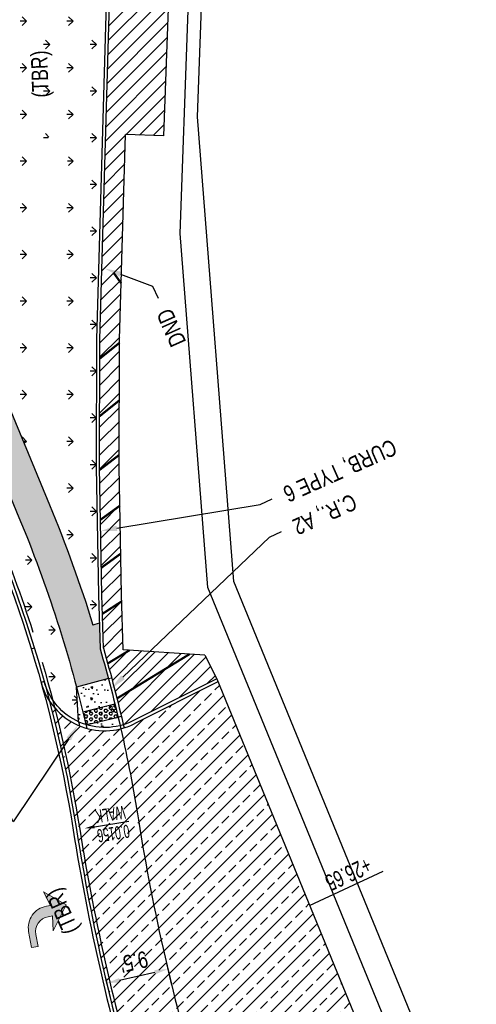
# Model space of a CAD drawing. Header units: feet. Extents: x 161194 to 165526, y 286511 to 289383.
# Tile 19 of 34: x 161788 to 161857, y 288801 to 288950. Entities that reach past the tile are written whole.
import ezdxf
from ezdxf import colors
from ezdxf.entities.mleader import LeaderData, LeaderLine
from ezdxf.math import Vec2, Vec3

# ---------------------------------------------------------------- set-up
doc = ezdxf.new("R2010")
doc.units = ezdxf.units.FT
doc.header["$MEASUREMENT"] = 0
doc.linetypes.add('constlimit', pattern=[0])
doc.layers.add('DR_P_Storm_Sewer', color=1, linetype='Continuous', true_color=0xff0000)
for name, color, linetype in [('DR_P_Text', 1, 'Continuous'), ('DR_P_Underdrain', 1, 'Continuous'), ('PM_P_Cells', 7, 'Continuous'), ('PM_P_Edge_Line', 7, 'Continuous'), ('PM_X_Cells', 251, 'Continuous'), ('PV_P_Curb', 6, 'Continuous'), ('PV_P_Drive', 1, 'Continuous'), ('PV_P_EOP', 7, 'Continuous'), ('PV_P_Walk', 4, 'Continuous'), ('RD_P_Text', 1, 'Continuous'), ('RW_P_Const_Limits', 30, 'constlimit'), ('RW_P_Esmt_TMP', 8, 'esmtmppr'), ('SC_Shading1', 247, 'Continuous'), ('SC_Shading2', 255, 'Continuous')]:
    doc.layers.add(name, color=color, linetype=linetype)
doc.styles.add('Slanted', font='font31.shx', dxfattribs={"height": 0.1})
doc.styles.add('Slanted-Normal', font='font31.shx', dxfattribs={"height": 0.1})
doc.styles.get("Standard").update_dxf_attribs({"font": 'font31.shx'})
doc.linetypes.add('esmtmppr', pattern='A,1.95,-0.05,["TMP",Slanted,S=1,R=0,X=0,Y=-0.06],-0.35,1.95', length=4.3)
doc.dimstyles.new('COEC', dxfattribs={"dimscale": 13.9, "dimtxt": 0.18, "dimasz": 0.18, "dimexe": 0.18, "dimexo": 0.0625, "dimgap": 0.09, "dimtad": 1, "dimzin": 0, "dimdsep": 46, "dimtxsty": 'Standard', "dimcen": 0.09, "dimclrd": 256, "dimclre": 256, "dimclrt": 256, "dimaunit": 1, "dimadec": 4, "dimazin": 0, "dimtfac": 1, "dimtofl": 0, "dimtmove": 0, "dimatfit": 3, "dimfxl": 1, "dimtolj": 1, "dimtzin": 0, "dimlwd": -1, "dimlwe": -1, "dimarcsym": 0})

# ---------------------------------------------------------------- blocks, each defined once
blk = doc.blocks.new('PMRT')
at = {"layer": 'PM_X_Cells', "color": 7, "linetype": 'Continuous', "lineweight": 0, "flags": 128}
blk.add_lwpolyline([(-5.521300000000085, 3.333333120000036, -0.4188653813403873), (-2.240412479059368, 6.540874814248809e-06), (-2.240000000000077, 6.540874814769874e-06), (-2.24, -0.666666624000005), (0, 0), (-2.560000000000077, -2.999999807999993), (-6.08, -0.333333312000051), (-3.839999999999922, -0.666666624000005), (-3.840000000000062, 0.03643318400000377, 0.414213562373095), (-6.136900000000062, 2.333333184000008), (-7.999999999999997, 2.333333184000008), (-7.999999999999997, 3.333333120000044), (-5.521300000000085, 3.333333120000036)], format="xyb", close=True, dxfattribs=at)
blk = doc.blocks.new('*D1290')
at = {"layer": 'Defpoints', "color": 0, "transparency": 16777216}
for p in [(161809.9438000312, 288808.0515017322), (161800.6852375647, 288805.9233520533), (161810.3604756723, 288806.2387450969)]:
    blk.add_point(p, dxfattribs=at)
at = {"layer": 'DR_P_Text', "transparency": 16777216}
for p, q in [((161803.0510842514, 288804.5586269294), (161808.4113046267, 288805.7907135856)), ((161810.1678157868, 288807.0769162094), (161810.9205150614, 288803.8022812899)), ((161800.9092533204, 288804.9487665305), (161801.661952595, 288801.6741316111))]:
    blk.add_line(p, q, dxfattribs=at)
for points in [[(161808.3366327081, 288806.1155754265), (161808.4859765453, 288805.4658517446), (161810.3604756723, 288806.2387450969)], [(161802.9764123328, 288804.8834887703), (161803.12575617, 288804.2337650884), (161801.1019132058, 288804.110595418)]]:
    blk.add_solid(points, dxfattribs=at)
at = {"layer": 'DR_P_Text', "transparency": 16777216, "insert": (161805.2271589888, 288807.3674876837), "char_height": 2.5, "attachment_point": 5, "rotation": 192.94500781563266}
blk.add_mtext("\\A1;{\\W0.8;9.5'}", dxfattribs=at)

msp = doc.modelspace()

# ---------------------------------------------------------------- hatches: boundary and pattern name
at = {"layer": 'PM_P_Cells'}
h = msp.add_hatch(color=256, dxfattribs=at)
h.dxf.hatch_style = 1
h.paths.add_polyline_path([(161791.5464037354, 288817.9679945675), (161792.6108910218, 288815.8873910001), (161791.9554267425, 288815.7656548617), (161791.9555020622, 288815.7652493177, 0.4188653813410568), (161789.2773172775, 288811.9308503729), (161789.729933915, 288809.4938251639), (161790.7131206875, 288809.6764275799), (161790.3729141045, 288811.508202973, -0.4142135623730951), (161792.2117764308, 288814.1859043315), (161792.903054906, 288814.3142920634), (161792.9843554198, 288812.0510860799), (161794.9634262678, 288815.9988435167)])
at = {"layer": 'SC_Shading1'}
h = msp.add_hatch(dxfattribs=at)
h.set_pattern_fill('ANSI31', color=256, scale=12)
h.set_pattern_definition([(45, (0, 0), (-1.060660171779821, 1.060660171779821), [])])
edge = h.paths.add_edge_path()
edge.add_arc((161853.4027519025, 288950.8269991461), 90.34155434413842, 154.5290166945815, 162.5223185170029, ccw=False)
edge.add_line((161771.8421079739, 288989.6787404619), (161780.2610598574, 288984.0781714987))
edge.add_arc((161797.9850224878, 289010.7213910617), 32.00000000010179, 236.3668178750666, 267.9316150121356)
edge.add_line((161796.8300692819, 288978.7422403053), (161801.7930000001, 288978.5630000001))
edge.add_line((161801.7930000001, 288978.5630000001), (161805.1149999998, 288980.0249999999))
edge.add_line((161805.1149999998, 288980.0249999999), (161806.5128719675, 288982.4596664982))
edge.add_line((161806.5128719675, 288982.4596664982), (161810.8105734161, 288982.2155760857))
edge.add_line((161810.8105734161, 288982.2155760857), (161810.5104377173, 288973.873787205))
edge.add_line((161810.5104377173, 288973.873787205), (161811.259952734, 288973.8468198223))
edge.add_line((161811.259952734, 288973.8468198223), (161809.7704704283, 288932.4490554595))
edge.add_line((161809.7704704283, 288932.4490554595), (161803.965120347, 288932.6587204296))
edge.add_line((161803.965120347, 288932.6587204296), (161803.0628767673, 288901.5862100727))
edge.add_line((161803.0628767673, 288901.5862100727), (161803.0083098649, 288882.3047284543))
edge.add_line((161803.0083098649, 288882.3047284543), (161803.341168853, 288863.0090549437))
edge.add_line((161803.341168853, 288863.0090549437), (161803.6104735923, 288854.6288795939))
edge.add_line((161803.6104735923, 288854.6288795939), (161815.9784887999, 288853.7854950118))
edge.add_line((161815.9784887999, 288853.7854950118), (161817.7685411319, 288850.2083854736))
edge.add_line((161817.7685411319, 288850.2083854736), (161805.044332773, 288843.8409542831))
edge.add_arc((161800.7929584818, 288852.336589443), 9.50000000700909, 287.2765094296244, 296.58423753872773, ccw=False)
edge.add_arc((161597.5131971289, 288795.7827333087), 211.5000000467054, 12.97367856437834, 16.21259766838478)
edge.add_line((161800.6023329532, 288854.8340070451), (161800.3420000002, 288862.9350000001))
edge.add_line((161800.3420000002, 288862.9350000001), (161800.008236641, 288882.2830994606))
edge.add_line((161800.008236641, 288882.2830994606), (161800.0630000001, 288901.6340000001))
edge.add_line((161800.0630000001, 288901.6340000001), (161801.5415822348, 288952.5551291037))
edge.add_line((161801.5415822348, 288952.5551291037), (161795.8916698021, 288952.7591803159))
edge.add_arc((161798.0639082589, 289011.178156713), 58.45934846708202, 234.3741192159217, 267.87050732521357, ccw=False)
edge.add_arc((161851.6634446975, 288951.4348638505), 88.5000000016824, 162.5594982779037, 172.0598097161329, ccw=False)
h = msp.add_hatch(dxfattribs=at)
h.set_pattern_fill('GRASS', color=256, scale=5, angle=90)
h.set_pattern_definition([(180, (490.8001785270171, 75.48920679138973), (-3.535533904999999, -3.535533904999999), [0.9375, -6.133567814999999]), (135, (490.8001785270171, 75.48920679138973), (-3.535533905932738, -3.535533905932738), [0.9375, -4.0625]), (225, (490.8001785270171, 75.48920679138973), (3.535533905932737, -3.535533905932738), [0.9375, -4.0625])])
edge = h.paths.add_edge_path()
edge.add_line((161795.891669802, 288952.7591803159), (161801.5415822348, 288952.5551291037))
edge.add_line((161801.5415822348, 288952.5551291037), (161799.5630205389, 288901.641964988))
edge.add_line((161799.5630205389, 288901.641964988), (161799.508224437, 288882.2794946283))
edge.add_line((161799.508224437, 288882.2794946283), (161799.8421385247, 288862.9226575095))
edge.add_line((161799.8421385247, 288862.9226575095), (161799.9796936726, 288858.6422417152))
edge.add_line((161799.9796936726, 288858.6422417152), (161799.0246630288, 288858.3457346))
edge.add_arc((161597.5131971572, 288795.7827333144), 211.0000000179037, 17.24793261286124, 20.95168645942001)
edge.add_line((161794.5623585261, 288871.2322396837), (161794.5361444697, 288871.5945378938))
edge.add_line((161794.5361444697, 288871.5945378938), (161794.4353975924, 288878.7702623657))
edge.add_line((161794.4353975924, 288878.7702623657), (161794.1540000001, 288901.7880000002))
edge.add_line((161794.1540000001, 288901.7880000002), (161794.3031590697, 288912.0440130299))
edge.add_line((161794.3031590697, 288912.0440130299), (161795.446, 288933.929))
edge.add_line((161795.446, 288933.929), (161794.9989999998, 288933.463))
edge.add_arc((161795.3041015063, 288929.3033262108), 4.170847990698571, 94.19498785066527, 165.1459530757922)
edge.add_line((161791.2726349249, 288930.3725549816), (161791.1239999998, 288928.4550000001))
edge.add_line((161791.1239999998, 288928.4550000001), (161790.7441921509, 288915.3361550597))
edge.add_line((161790.7441921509, 288915.3361550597), (161790.3390000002, 288901.4180000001))
edge.add_line((161790.3390000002, 288901.4180000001), (161790.2252130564, 288886.5566895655))
edge.add_line((161790.2252130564, 288886.5566895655), (161790.28653294, 288881.9346153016))
edge.add_line((161790.28653294, 288881.9346153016), (161790.2417955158, 288881.86006894))
edge.add_line((161790.2417955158, 288881.86006894), (161784.0204969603, 288896.8676155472))
edge.add_arc((161733.213072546, 288875.8056682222), 55.00000000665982, 22.51619124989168, 30.01991961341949)
edge.add_arc((161570.00006104, 288781.4989194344), 243.4999999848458, 30.01991961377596, 34.33567885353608)
edge.add_arc((161802.8607768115, 288940.5583015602), 38.50000000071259, 192.5640724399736, 214.3356788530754, ccw=False)
edge.add_arc((161851.6634446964, 288951.4348638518), 88.50000000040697, 172.0598097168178, 192.5640724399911, ccw=False)
edge.add_line((161764.0119111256, 288963.6601925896), (161765.8603402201, 288962.4305556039))
edge.add_arc((161797.9850224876, 289010.7213910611), 57.99999999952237, 236.3668178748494, 267.9316150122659)
h = msp.add_hatch(dxfattribs=at)
h.set_pattern_fill('GRASS', color=256, scale=5, angle=90)
h.set_pattern_definition([(180, (459.7931156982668, 68.10779809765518), (-3.535533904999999, -3.535533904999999), [0.9375, -6.133567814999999]), (135, (459.7931156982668, 68.10779809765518), (-3.535533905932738, -3.535533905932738), [0.9375, -4.0625]), (225, (459.7931156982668, 68.10779809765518), (3.535533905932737, -3.535533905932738), [0.9375, -4.0625])])
edge = h.paths.add_edge_path()
edge.add_line((161752.253212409, 288947.2092613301), (161758.5196835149, 288943.2807389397))
edge.add_arc((161851.6634446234, 288951.4348638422), 93.49999992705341, 185.003114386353, 192.5640724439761)
edge.add_arc((161802.8607768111, 288940.5583015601), 43.50000000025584, 192.5640724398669, 214.3356788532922)
edge.add_arc((161570.000061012, 288781.4989194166), 238.5000000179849, 30.019919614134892, 34.33567885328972, ccw=False)
edge.add_arc((161733.2130725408, 288875.8056682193), 50.00000001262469, 22.516191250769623, 30.019919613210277, ccw=False)
edge.add_line((161779.4016401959, 288894.9528930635), (161787.8100958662, 288874.6692996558))
edge.add_arc((161597.5131971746, 288795.7827333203), 205.9999999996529, 14.95636129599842, 22.516191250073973, ccw=False)
edge.add_line((161796.5344677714, 288848.9478896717), (161796.8342122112, 288843.7007149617))
edge.add_arc((161800.7929584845, 288852.3365894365), 9.5000000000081, 195.546940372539, 245.372941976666, ccw=False)
edge.add_arc((161597.5131971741, 288795.7827333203), 201.5000000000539, 15.5469403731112, 27.43668852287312)
edge.add_arc((161570.0000610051, 288781.498919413), 232.5000000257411, 27.43668852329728, 34.33567885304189)
edge.add_arc((161802.860776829, 288940.5583015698), 49.50000002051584, 192.5640724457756, 214.3356788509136, ccw=False)
edge.add_arc((161851.6634447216, 288951.4348638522), 99.50000002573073, 182.433990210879, 192.5640724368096, ccw=False)
h = msp.add_hatch(dxfattribs=at)
h.set_pattern_fill('ANSI33', color=256, scale=12)
h.set_pattern_definition([(45, (0, 0), (-2.121320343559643, 2.121320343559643), []), (45, (2.12132034, 0), (-2.121320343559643, 2.121320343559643), [1.5, -0.75])])
edge = h.paths.add_edge_path()
edge.add_line((161805.2680893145, 288843.3938155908), (161817.9587885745, 288849.7444782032))
edge.add_line((161817.9587885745, 288849.7444782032), (161823.785511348, 288835.5363552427))
edge.add_line((161823.785511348, 288835.5363552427), (161845.9186014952, 288781.5661084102))
edge.add_line((161845.9186014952, 288781.5661084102), (161831.577690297, 288775.6849294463))
edge.add_line((161831.577690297, 288775.6849294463), (161816.7834633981, 288769.6178466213))
edge.add_arc((161822.4749269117, 288755.7395454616), 15.0000000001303, 112.298435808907, 166.6347810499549)
edge.add_line((161807.88118121, 288759.20690561), (161807.3976313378, 288778.0513354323))
edge.add_arc((161781.9060222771, 288777.3972183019), 25.50000003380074, 1.469892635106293, 16.86648836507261)
edge.add_arc((162112.0653120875, 288877.4963859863), 319.4999999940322, 189.0235272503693, 196.8664883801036, ccw=False)
edge.add_arc((161597.513197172, 288795.7827333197), 201.5000000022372, 9.023527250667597, 14.67927885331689)
edge.add_arc((161800.7929584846, 288852.3365894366), 10.00000000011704, 213.3129782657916, 296.5842375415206)
h = msp.add_hatch(dxfattribs=at)
h.set_pattern_fill('AR-CONC', color=256, scale=0.5, angle=90)
h.set_pattern_definition([(140, (337.9919013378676, -62.24715788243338), (0.3137606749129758, 3.586300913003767), [0.375, -4.125]), (85.00000000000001, (337.9919013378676, -62.24715788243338), (-3.760960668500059, -0.6937566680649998), [0.3, -3.3]), (190.45144446, (338.0180480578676, -61.94829947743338), (-3.447199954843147, 2.89254423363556), [0.31870096, -3.50571056]), (136.1842, (336.9919013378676, -62.24715788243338), (0.827596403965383, 5.336206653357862), [0.5624999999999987, -6.187499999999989]), (186.63563549, (337.0608678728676, -61.80247415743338), (-4.870593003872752, 4.673309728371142), [0.47805171, -5.258568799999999]), (81.18416399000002, (336.9919013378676, -62.24715788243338), (-4.870593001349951, 4.673309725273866), [0.45, -4.950000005]), (111, (337.2419013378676, -61.74715788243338), (2.013094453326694, 2.984535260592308), [0.375, -4.125]), (56.00000000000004, (337.2419013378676, -61.74715788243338), (-3.625750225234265, 1.216576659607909), [0.3, -3.3]), (161.45144474, (337.4096592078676, -61.49844661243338), (-1.612655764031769, 4.201111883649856), [0.3187009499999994, -3.505710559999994]), (127.5, (337.9919013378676, -62.24715788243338), (-1.664469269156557, 0.06079927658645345), [0, -3.26, 0, -3.35, 0, -3.3125]), (97.49999999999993, (337.9919013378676, -62.24715788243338), (-1.972058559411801, 1.315347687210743), [0, -1.91, 0, -3.185, 0, -1.2625]), (57.49999999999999, (337.9919013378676, -63.36215788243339), (0.1127743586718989, 2.669112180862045), [0, -1.249999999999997, 0, -3.899999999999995, 0, -5.174999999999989]), (47.5, (337.9919013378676, -63.86215788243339), (-0.5005249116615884, 2.915930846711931), [0, -1.625, 0, -2.59, 0, -3.675])])
edge = h.paths.add_edge_path()
edge.add_arc((161597.513197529, 288795.782733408), 210.9999996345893, 12.967054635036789, 14.956361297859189, ccw=False)
edge.add_arc((161800.7929584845, 288852.3365894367), 9.500000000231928, 245.3729419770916, 284.25699750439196, ccw=False)
edge.add_line((161796.8342122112, 288843.7007149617), (161796.5344677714, 288848.9478896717))
edge.add_line((161796.5344677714, 288848.9478896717), (161801.3650811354, 288850.2383060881))
h = msp.add_hatch(dxfattribs=at)
h.set_pattern_fill('HEX', color=256, scale=2)
h.set_pattern_definition([(0, (3.357820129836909, 3.193284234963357), (0, 0.4330127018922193), [0.25, -0.5]), (120, (3.357820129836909, 3.193284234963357), (-0.375, -0.2165063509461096), [0.2499999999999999, -0.4999999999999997]), (59.99999999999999, (3.607820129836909, 3.193284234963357), (-0.3749999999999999, 0.2165063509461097), [0.25, -0.5])])
h.paths.add_polyline_path([(161797.5066988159, 288845.1649092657), (161802.3609100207, 288846.3635057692), (161802.8311461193, 288844.4195490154), (161797.965791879, 288843.2670178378)])
at = {"layer": 'SC_Shading2'}
h = msp.add_hatch(color=256, dxfattribs=at)
h.dxf.hatch_style = 1
edge = h.paths.add_edge_path()
edge.add_arc((161733.2130725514, 288875.8056682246), 50.00000000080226, 22.51619124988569, 30.01991961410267)
edge.add_arc((161570.0000610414, 288781.498919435), 238.4999999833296, 30.01991961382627, 34.33567885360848)
edge.add_arc((161802.8607768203, 288940.5583015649), 43.50000001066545, 192.5640724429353, 214.3356788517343, ccw=False)
edge.add_arc((161851.6634447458, 288951.4348638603), 93.50000005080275, 188.6823770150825, 192.5640724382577, ccw=False)
edge.add_line((161759.2349205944, 288937.3204055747), (161764.177622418, 288938.0751894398))
edge.add_arc((161851.6634444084, 288951.4348638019), 88.49999970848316, 188.6823770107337, 192.564072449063)
edge.add_arc((161802.8607768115, 288940.5583015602), 38.50000000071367, 192.5640724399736, 214.3356788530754)
edge.add_arc((161570.0000610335, 288781.4989194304), 243.4999999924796, 30.019919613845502, 34.33567885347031, ccw=False)
edge.add_arc((161733.2130725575, 288875.8056682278), 54.99999999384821, 22.516191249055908, 30.01991961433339, ccw=False)
edge.add_line((161784.0204969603, 288896.8676155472), (161792.4289526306, 288876.5840221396))
edge.add_arc((161597.5131971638, 288795.7827333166), 211.0000000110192, 17.24793261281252, 22.51619124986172, ccw=False)
edge.add_line((161799.0246630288, 288858.3457346), (161799.9796936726, 288858.6422417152))
edge.add_line((161799.9796936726, 288858.6422417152), (161800.1046169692, 288854.7549015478))
edge.add_arc((161597.5131972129, 288795.7827333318), 210.9999999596, 14.956361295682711, 16.229705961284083, ccw=False)
edge.add_line((161801.3650811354, 288850.2383060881), (161796.5344677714, 288848.9478896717))
edge.add_arc((161597.513197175, 288795.7827333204), 205.9999999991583, 14.9563612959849, 22.5161912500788)
edge.add_line((161787.8100958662, 288874.6692996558), (161779.4016401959, 288894.9528930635))

# ---------------------------------------------------------------- linework, layer by layer
at = {"layer": 'DR_P_Storm_Sewer', "flags": 128}
msp.add_lwpolyline([(161789.6718547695, 288854.7407718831), (161790.1498613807, 288854.8874336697)], dxfattribs=at)
at = {"layer": 'DR_P_Text', "linetype": 'ByBlock', "lineweight": -2}
msp.add_lwpolyline([(161799.2527656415, 288827.8200654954), (161804.4743073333, 288828.6492744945)], dxfattribs=at)
at = {"layer": 'DR_P_Text'}
msp.add_solid([(161799.2919756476, 288827.5731594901), (161797.77132961, 288827.5848054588), (161799.2135556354, 288828.0669715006)], dxfattribs=at)
at = {"layer": 'DR_P_Underdrain', "linetype": 'Continuous', "flags": 128}
for points in [[(161767.1843218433, 288905.6253359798, -0.02074404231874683), (161776.7923423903, 288888.8579077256, -0.0423756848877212), (161789.9178776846, 288857.300526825)], [(161791.311161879, 288852.7594731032, -0.03212443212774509), (161797.0132494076, 288827.464418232, 0.03423473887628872), (161806.7875919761, 288784.9409236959, -0.06728157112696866), (161807.8974668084, 288778.0641612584), (161809.0671888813, 288732.4789036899, 0.05286198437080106), (161809.7296396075, 288727.4618403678, 0.0008731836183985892), (161810.2988207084, 288725.1223098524)]]:
    msp.add_lwpolyline(points, format="xyb", dxfattribs=at)
at = {"layer": 'PM_P_Edge_Line', "const_width": 0.333, "flags": 128}
for points in [[(161803.3104364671, 288910.1119580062), (161802.1890000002, 288911.6570000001)], [(161803.0615593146, 288901.1206817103), (161800.0499999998, 288898.7209999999)], [(161803.0368928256, 288892.4046573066), (161800.0300548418, 288889.9926673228)], [(161803.0135153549, 288884.1441137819), (161800.0157619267, 288881.8468623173)], [(161803.1094705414, 288876.4404932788), (161800.1459509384, 288874.2998686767)], [(161803.2347849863, 288869.1760759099), (161800.271472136, 288867.0234659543)], [(161803.3750821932, 288861.9537458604), (161800.4349007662, 288860.0441310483)], [(161804.5888689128, 288854.5621620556), (161801.2557630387, 288852.5384982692)], [(161813.6440476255, 288853.9446823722), (161802.657878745, 288847.2405764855)]]:
    msp.add_lwpolyline(points, dxfattribs=at)
at = {"layer": 'PM_P_Edge_Line', "color": 2, "const_width": 0.333, "flags": 128}
msp.add_lwpolyline([(161768.1154979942, 288804.9621595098, 0.05072288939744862), (161799.6600498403, 288663.3948016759, 0.04335243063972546)], format="xyb", dxfattribs=at)
at = {"layer": 'PV_P_Curb', "flags": 128}
msp.add_lwpolyline([(161796.4415539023, 289073.8367258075), (161796.4147573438, 289073.0947639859, -0.0992204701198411), (161794.547466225, 289065.2573766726), (161761.2914662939, 288993.066048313, 0.1641950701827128), (161754.5461356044, 288929.7905048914, 0.09528334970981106), (161761.9862894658, 288912.6383036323, -0.03011161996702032), (161776.3485821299, 288888.6275236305, -0.08051588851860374), (161796.5194373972, 288827.3859982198, 0.03423473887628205), (161806.3091002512, 288784.7958524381, -0.06728157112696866), (161807.3976313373, 288778.0513354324), (161808.5673534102, 288732.4660778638, 0.05286198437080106), (161809.2436051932, 288727.3444923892, 0.0008731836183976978), (161809.813199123, 288725.0032650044)], format="xyb", dxfattribs=at)
at = {"layer": 'PV_P_Curb', "linetype": 'Continuous', "flags": 128}
msp.add_lwpolyline([(161801.0418955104, 288952.5731756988), (161799.5630205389, 288901.641964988), (161799.508224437, 288882.2794946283), (161799.8421385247, 288862.9226575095), (161800.1046169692, 288854.7549015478, -0.01482966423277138), (161803.2441868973, 288842.6416691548)], format="xyb", dxfattribs=at)
at = {"layer": 'PV_P_Curb', "flags": 128}
for points in [[(161801.3650811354, 288850.2383060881), (161801.8481424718, 288850.3673477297)], [(161802.8311461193, 288844.4195490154), (161803.3176815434, 288844.5348021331)]]:
    msp.add_lwpolyline(points, dxfattribs=at)
at = {"layer": 'PV_P_Drive', "flags": 128}
for points in [[(161809.7704704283, 288932.4490554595), (161811.259952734, 288973.8468198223)], [(161800.6023329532, 288854.8340070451), (161800.3420000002, 288862.9350000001), (161800.008236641, 288882.2830994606), (161800.0630000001, 288901.6340000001), (161801.5415822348, 288952.5551291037)], [(161809.7704704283, 288932.4490554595), (161803.965120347, 288932.6587204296)], [(161815.9784887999, 288853.7854950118), (161803.6104735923, 288854.6288795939)], [(161815.9784887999, 288853.7854950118), (161817.7685411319, 288850.2083854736)], [(161791.6405521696, 288849.7903257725), (161791.158846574, 288849.6563118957)], [(161817.9587885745, 288849.7444782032), (161805.2680893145, 288843.3938155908)]]:
    msp.add_lwpolyline(points, dxfattribs=at)
for points, elevation in [([(161803.6104735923, 288854.6288795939), (161803.341168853, 288863.0090549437), (161803.0083098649, 288882.3047284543), (161803.0628767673, 288901.5862100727), (161803.965120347, 288932.6587204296)], 959.4419999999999), ([(161817.7685411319, 288850.2083854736), (161845.9186014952, 288781.5661084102)], 959.5160504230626)]:
    msp.add_lwpolyline(points, dxfattribs=dict(at, elevation=elevation))
at = {"layer": 'PV_P_Drive', "linetype": 'Continuous', "flags": 128}
for points in [[(161800.6023329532, 288854.8340070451, -0.01472616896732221), (161803.7262843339, 288842.7764848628, -0.01472616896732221)], [(161803.2441868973, 288842.6416691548, -0.01661583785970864), (161805.9018655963, 288828.8759784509, 0.03423473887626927), (161815.4004430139, 288787.5522063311, -0.06728157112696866), (161816.894505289, 288778.2950261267)]]:
    msp.add_lwpolyline(points, format="xyb", dxfattribs=at)
at = {"layer": 'PV_P_Drive', "flags": 128}
msp.add_lwpolyline([(161817.7685411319, 288850.2083854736), (161805.044332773, 288843.8409542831, -0.4718295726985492), (161791.6405521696, 288849.7903257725)], format="xyb", dxfattribs=at)
at = {"layer": 'PV_P_Drive'}
msp.add_arc((161800.7929584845, 288852.3365894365), 10, 195.5469403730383, 296.5842375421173, dxfattribs=at)
at = {"layer": 'PV_P_EOP', "linetype": 'Continuous', "flags": 128}
msp.add_lwpolyline([(161761.5734158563, 288912.3562834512, -0.03011161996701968), (161775.9048218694, 288888.3971395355, -0.08051588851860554), (161796.0256253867, 288827.3075782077, 0.03423473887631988), (161805.8306085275, 288784.6507811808)], format="xyb", dxfattribs=at)
at = {"layer": 'PV_P_Walk', "linetype": 'Continuous', "flags": 128}
for points in [[(161759.4204011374, 288966.7146189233, 0.09615484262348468), (161760.4024557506, 288931.0956923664, 0.09528334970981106), (161766.9407727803, 288916.0225458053, -0.01883327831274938), (161776.5056485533, 288900.8207209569, -0.03275289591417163), (161779.4016401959, 288894.9528930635), (161787.8100958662, 288874.6692996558, -0.04081722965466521), (161798.0977067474, 288842.7066559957)], [(161764.0119111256, 288963.6601925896, 0.08970619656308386), (161765.2827225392, 288932.1833485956, 0.09528334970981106), (161771.0695088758, 288918.8427476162, -0.01883327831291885), (161780.8349061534, 288903.3222262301, -0.03275289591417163), (161784.0204969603, 288896.8676155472), (161792.4289526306, 288876.5840221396, -0.02299116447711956), (161799.0246630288, 288858.3457346)], [(161796.8342122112, 288843.7007149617, -0.0007628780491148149), (161796.979506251, 288843.092262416, -0.0007628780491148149)]]:
    msp.add_lwpolyline(points, format="xyb", dxfattribs=at)
at = {"layer": 'PV_P_Walk', "flags": 128}
for points in [[(161799.9796936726, 288858.6422417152), (161799.0246630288, 288858.3457346)], [(161801.3650811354, 288850.2383060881), (161796.5344677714, 288848.9478896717)], [(161796.8342122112, 288843.7007149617), (161796.5344677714, 288848.9478896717)], [(161802.3609100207, 288846.3635057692), (161797.5066988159, 288845.1649092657)], [(161797.9657918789, 288843.2670178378), (161802.8311461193, 288844.4195490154)]]:
    msp.add_lwpolyline(points, dxfattribs=at)
at = {"layer": 'RD_P_Text', "elevation": 959.5160504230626, "flags": 128}
msp.add_lwpolyline([(161831.8435713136, 288815.8872469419), (161843.0020813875, 288821.0812113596)], dxfattribs=at)
at = {"layer": 'RW_P_Const_Limits', "flags": 128}
msp.add_lwpolyline([(161416.6485474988, 288757.6250089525), (161417.6922561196, 288787.6130524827), (161438.3532619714, 288786.8939635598), (161438.5972597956, 288793.8236105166), (161446.0845818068, 288807.5405735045), (161447.3883913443, 288844.5693454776), (161585.4555437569, 288839.7880729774), (161585.6629496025, 288845.7772598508), (161587.7041017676, 288903.7504608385), (161669.4567214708, 288900.8720830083), (161669.3843068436, 288898.8153393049), (161688.7342659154, 288898.1370014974), (161685.5694113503, 288808.24777675), (161720.5822771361, 288807.0150302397, 0.05527215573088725), (161745.0058036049, 288681.2769272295), (161753.8199854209, 288662.1553636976), (161751.1262045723, 288660.338471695), (161757.7616477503, 288642.4707222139), (161761.4405209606, 288639.1310084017), (161774.3627886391, 288644.7007002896), (161822.7330282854, 288660.8492850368), (161845.1253330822, 288674.2415155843), (161830.4357324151, 288698.8030712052), (161825.5500758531, 288731.7637732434), (161831.2137482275, 288732.6969287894), (161823.5730659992, 288765.9173054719), (161851.8960672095, 288777.5325115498), (161816.4192443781, 288864.0406707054), (161812.2379287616, 288917.6410658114), (161814.5794109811, 288982.5403279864), (161806.568, 288982.605), (161807.4083870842, 289005.7609042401), (161812.3454514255, 289005.5825981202), (161814.1600000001, 289045.1779999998), (161814.8360210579, 289045.1232414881), (161816.2141521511, 289083.321136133), (161806.2196393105, 289083.6730268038), (161806.8722809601, 289101.7438244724), (161778.9889030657, 289102.7508554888), (161789.0147506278, 289368.8675711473), (161761.0346007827, 289369.9217128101), (161751.5924847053, 289119.2990194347), (161715.4934064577, 289120.6027671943), (161714.3223979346, 289088.1790656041), (161651.8819597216, 289090.3674608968), (161653.66115176, 289139.6309741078), (161642.6683892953, 289140.0279867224), (161640.8905269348, 289090.7530299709), (161588.1886211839, 289092.6103220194), (161467.8924595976, 289114.295520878), (161469.9859442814, 289173.7514189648), (161430.3448375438, 289180.9813183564), (161362.2579997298, 289183.3787045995), (161360.8345553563, 289142.9522499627), (161368.2908745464, 289143.0117256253), (161366.4502846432, 289100.3522430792), (161359.3384401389, 289100.4619109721), (161358.2221753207, 289068.7594926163), (161358.2428971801, 289068.7587629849), (161367.762230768, 289068.0275814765), (161367.7137430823, 289065.7856941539), (161366.7142282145, 289065.8189375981), (161366.5412324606, 289057.8202677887), (161367.5407473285, 289057.7870243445), (161367.4667433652, 289054.3653607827), (161361.4715354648, 289054.3262681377), (161361.0375463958, 289042.3880607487), (161333.9495131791, 289042.9702308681), (161327.3005573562, 289043.1131287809), (161326.710543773, 289026.3564800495), (161339.0348951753, 289026.2447793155), (161355.4068255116, 289017.2203488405), (161354.4524809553, 288990.1165380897), (161351.724800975, 288990.1412601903), (161298.4885839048, 288990.6237622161), (161298.6154665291, 289004.6231872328), (161237.8112885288, 289005.1742808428), (161230.8207927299, 289001.2374743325), (161230.5333541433, 288969.5233214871), (161230.4038926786, 288955.2393635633), (161243.1955362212, 288955.1234275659, -0.2289954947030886), (161318.8696831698, 288917.6975216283, 0.09519770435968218), (161353.7752514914, 288887.101713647), (161364.6104598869, 288880.755028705), (161363.3540856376, 288845.0734400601), (161357.3522827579, 288845.1278369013), (161356.6130632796, 288824.1336742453), (161362.6148661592, 288824.0792774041), (161361.8173069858, 288801.4282414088, 0.111131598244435), (161356.1348492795, 288779.7669147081), (161355.7829601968, 288769.7731079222), (161360.6966151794, 288769.6000946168), (161360.3447260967, 288759.606287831), (161416.6485051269, 288757.6237915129)], format="xyb", dxfattribs=at)
at = {"layer": 'RW_P_Esmt_TMP', "ltscale": 0.9, "flags": 128}
msp.add_lwpolyline([(161829.5401183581, 288729.5959082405), (161834.4167764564, 288730.699631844), (161827.0974011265, 288763.0393325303), (161857.1146711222, 288775.3493548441), (161820.358307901, 288864.9775984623), (161814.8709038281, 288935.3207759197), (161816.5756945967, 288982.5242130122), (161806.5720914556, 288982.6049669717)], dxfattribs=at)

# ---------------------------------------------------------------- block references
at = {"layer": 'PM_P_Cells', "rotation": 100.5213806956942}
msp.add_blockref('PMRT', (161791.5464037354, 288817.9679945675), dxfattribs=at)

# ---------------------------------------------------------------- texts
at = {"layer": 'DR_P_Text', "char_height": 2.5, "attachment_point": 5, "style": 'Slanted-Normal'}
for insert, rotation in [((161791.3316277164, 288941.8316621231), 91.9867758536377), ((161794.6658971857, 288815.1491118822), 114.0436111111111)]:
    msp.add_mtext('{\\W0.8;(TBR)}', dxfattribs=dict(at, insert=insert, rotation=rotation))
at = {"layer": 'DR_P_Text', "char_height": 2, "attachment_point": 5}
for s, insert, rotation in [('{\\W0.6;WALK}', (161801.6609651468, 288829.676098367), 189.0235272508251), ('{\\W0.6;0.0156}', (161802.1174827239, 288826.8014002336), 189.02352725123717)]:
    msp.add_mtext_dynamic_manual_height_columns(s, width=7.851670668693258, gutter_width=9.999999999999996, heights=[0], dxfattribs=dict(at, insert=insert, rotation=rotation))
at = {"layer": 'RD_P_Text', "insert": (161837.7466021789, 288820.6572102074, 959.5160504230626), "char_height": 2.5, "attachment_point": 5, "rotation": 204.96061889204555}
msp.add_mtext_dynamic_manual_height_columns('{\\W0.7;+26.65}', width=7.851670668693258, gutter_width=9.999999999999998, heights=[0], dxfattribs=at)

# ---------------------------------------------------------------- dimensions: what is measured, and where the dimension line sits
at = {"layer": 'DR_P_Text'}
dim = msp.add_aligned_dim(p1=(161800.6852375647, 288805.9233520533), p2=(161809.9438000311, 288808.0515017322), distance=-1.8600282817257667, text="{\\W0.8;9.5'}", dimstyle='COEC', override={"dimscale": 20, "dimtxt": 0.125, "dimasz": 0.1, "dimexe": 0.125, "dimexo": 0.05, "dimgap": 0.05}, dxfattribs=at)
dim.commit()
dim.dimension.update_dxf_attribs({"geometry": '*D1290', "text_midpoint": (161805.2271589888, 288807.3674876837)})

# ---------------------------------------------------------------- leaders
ml = msp.add_multileader_mtext('Standard', dxfattribs=at)
ml.set_content('{\\W0.8;CURB, TYPE 6}', color=256, style='Slanted-Normal')
ml.set_leader_properties()
ml.build(insert=Vec2(0, 0))
ml.multileader.update_dxf_attribs({"dogleg_length": 0.1, "arrow_head_size": 2.5, "scale": 20})
ctx = ml.context
ctx.base_point, ctx.scale, ctx.char_height, ctx.arrow_head_size, ctx.plane_origin, ctx.plane_x_axis, ctx.plane_y_axis = Vec3(161848.349986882, 288887.3427736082), 20, 2.5, 2.5, Vec3(161797.1895854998, 288821.7351139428), Vec3(-0.9132356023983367, -0.4074318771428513), Vec3(0.4074318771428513, -0.9132356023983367)
ctx.text_align_type = 2
notes = []
notes.append((ctx, [(0, (1, 1, 0), (161824.359432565, 288876.6396028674), (0.9132356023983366, 0.4074318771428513), 2.000000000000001, [(0, [(161800.1751183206, 288872.6090497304)], 0, [])])]))
ctx.mtext.insert, ctx.mtext.text_direction, ctx.mtext.rotation, ctx.mtext.alignment, ctx.mtext.flow_direction = Vec3(161828.6348403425, 288876.8741093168), Vec3(-0.9132356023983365, -0.4074318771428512), 3.561232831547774, 3, 5
ml = msp.add_multileader_mtext('Standard', dxfattribs=at)
ml.set_content('{\\W0.8;C.R., A2}', color=256, style='Slanted-Normal')
ml.set_leader_properties()
ml.build(insert=Vec2(0, 0))
ml.multileader.update_dxf_attribs({"dogleg_length": 0.1, "arrow_head_size": 2.5, "scale": 20})
ctx = ml.context
ctx.base_point, ctx.scale, ctx.char_height, ctx.arrow_head_size, ctx.plane_origin, ctx.plane_x_axis, ctx.plane_y_axis = Vec3(161842.5079843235, 288879.1548254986), 20, 2.5, 2.5, Vec3(161798.1326692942, 288815.272694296), Vec3(-0.9132356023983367, -0.4074318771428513), Vec3(0.4074318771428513, -0.9132356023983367)
ctx.text_align_type = 2
notes.append((ctx, [(0, (1, 1, 0), (161825.7798274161, 288871.691708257), (0.9132356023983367, 0.4074318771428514), 2.000000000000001, [(0, [(161801.7642195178, 288848.7215647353)], 0, [])])]))
ctx.mtext.insert, ctx.mtext.text_direction, ctx.mtext.rotation, ctx.mtext.alignment, ctx.mtext.flow_direction = Vec3(161830.0552351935, 288871.9262147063), Vec3(-0.9132356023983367, -0.4074318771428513), 3.561232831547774, 3, 5
ml = msp.add_multileader_mtext('Standard', dxfattribs=at)
ml.set_content("{\\W0.8;10'R}", color=256, style='Slanted-Normal')
ml.set_leader_properties()
ml.build(insert=Vec2(0, 0))
ml.multileader.update_dxf_attribs({"dogleg_length": 0.1, "arrow_head_size": 2.5, "scale": 20})
ctx = ml.context
ctx.base_point, ctx.scale, ctx.char_height, ctx.arrow_head_size, ctx.plane_origin, ctx.plane_x_axis, ctx.plane_y_axis = Vec3(161786.1127333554, 288830.3646806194), 20, 2.5, 2.5, Vec3(161718.2319589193, 288898.3722659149), Vec3(-0.4074318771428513, 0.9132356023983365), Vec3(-0.9132356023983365, -0.4074318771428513)
notes.append((ctx, [(1, (1, 1, 0), (161786.9275971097, 288828.5382094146), (-0.4074318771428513, 0.9132356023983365), 2, [(0, [(161796.7360524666, 288843.1964847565)], 0, [])])]))
ctx.mtext.insert, ctx.mtext.text_direction, ctx.mtext.rotation, ctx.mtext.flow_direction = Vec3(161784.1563250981, 288831.6818619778), Vec3(-0.4074318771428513, 0.9132356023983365), 1.990436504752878, 5
at = {"layer": 'RD_P_Text'}
ml = msp.add_multileader_mtext('Standard', dxfattribs=at)
ml.set_content('{\\W0.8;DND}', color=256, style='Slanted-Normal')
ml.set_leader_properties()
ml.build(insert=Vec2(0, 0))
ml.multileader.update_dxf_attribs({"dogleg_length": 0.1, "arrow_head_size": 2.5, "scale": 20})
ctx = ml.context
ctx.base_point, ctx.scale, ctx.char_height, ctx.arrow_head_size, ctx.plane_origin, ctx.plane_x_axis, ctx.plane_y_axis = Vec3(161812.6288407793, 288899.4518347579), 20, 2.5, 2.5, Vec3(161759.1984680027, 288935.2297182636), Vec3(-0.4074318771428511, 0.9132356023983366), Vec3(-0.9132356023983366, -0.4074318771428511)
ctx.text_align_type = 2
notes.append((ctx, [(0, (1, 1, 0), (161808.0630168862, 288909.685871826), (0.4074318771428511, -0.9132356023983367), 2.000000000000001, [(0, [(161800.8470000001, 288912.355)], 0, [])])]))
ctx.mtext.insert, ctx.mtext.text_direction, ctx.mtext.rotation, ctx.mtext.alignment, ctx.mtext.flow_direction = Vec3(161808.5511998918, 288905.52363957), Vec3(-0.4074318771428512, 0.9132356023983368), 1.990436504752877, 3, 5
for ctx, leaders in notes:
    for number, flags, end, landing, length, lines in leaders:
        leader = LeaderData()
        leader.index, (leader.has_last_leader_line, leader.has_dogleg_vector, leader.attachment_direction) = number, flags
        leader.last_leader_point, leader.dogleg_vector, leader.dogleg_length = Vec3(end), Vec3(landing), length
        for number, points, colour, breaks in lines:
            line = LeaderLine()
            line.index, line.vertices, line.color, line.breaks = number, Vec3.list(points), colors.encode_raw_color(colour), breaks
            leader.lines.append(line)
        ctx.leaders.append(leader)

doc.saveas('drawing.dxf')
